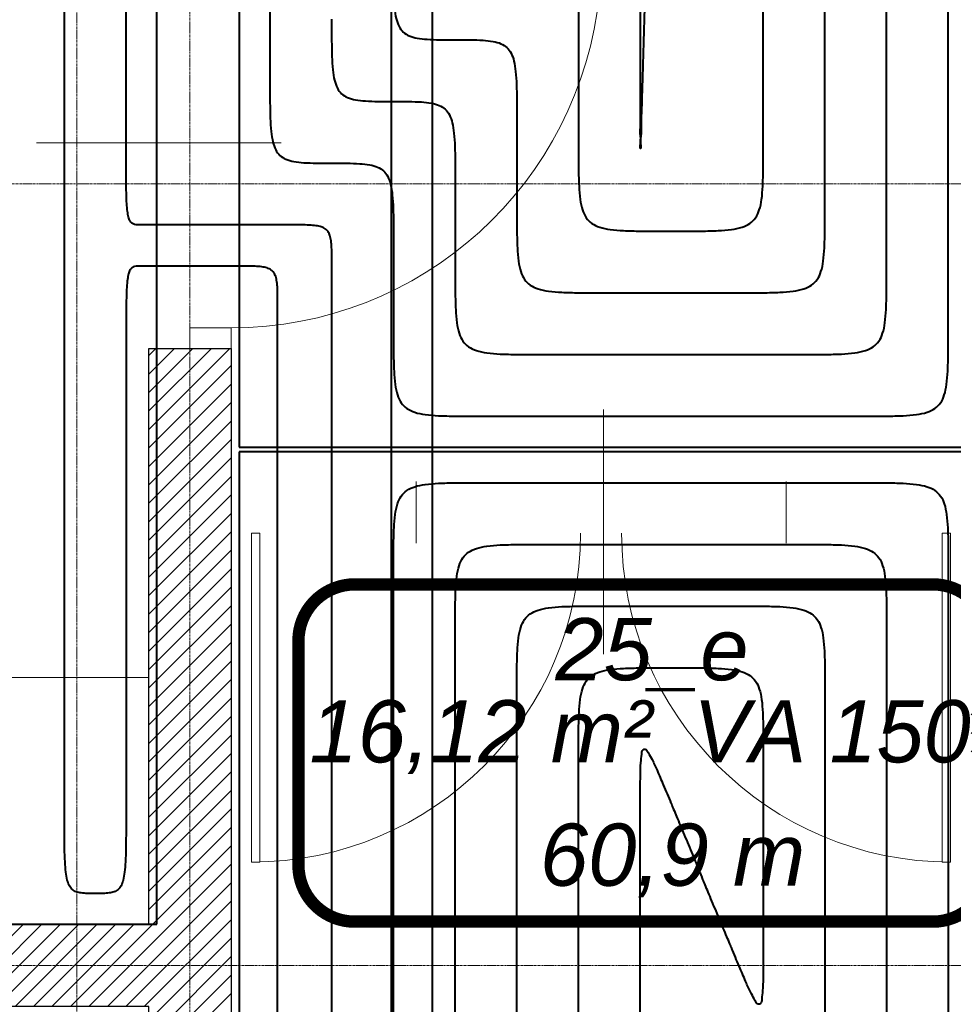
# Model space of a CAD drawing. Header units: millimetres. Extents: x 49908 to 79848, y -11883 to -3092.
# Tile 72 of 222: x 69049 to 69276, y -5826 to -5587. Entities that reach past the tile are written whole.
import ezdxf
from ezdxf.lldxf.tags import DXFTag

# ---------------------------------------------------------------- set-up
doc = ezdxf.new("R2010")
doc.units = ezdxf.units.MM
doc.linetypes.add('AUSGEZOGEN', pattern=[0])
doc.linetypes.add('DASHDOT', pattern=[1, 0.5, -0.25, 0, -0.25])
for name, color, linetype, lineweight in [('A opis', 9, 'Continuous', 13), ('A stolarka', 9, 'Continuous', 9), ('A wyp ruchome', 9, 'Continuous', 9), ('A_CIENKA', 9, 'Continuous', 9), ('A_HATCH', 9, 'Continuous', 9), ('A_MUROWANE', 9, 'Continuous', 25), ('A_OSIE', 9, 'DASHDOT', 9)]:
    doc.layers.add(name, color=color, linetype=linetype, lineweight=lineweight)
for name, color, linetype, true_color in [('IS_Ogrzewanie_płaszczyznowe', 7, 'SOLID', 0xac00e6), ('IS_Ogrzewanie_płaszczyznowe_-_opis', 7, 'SOLID', 0xf000f0), ('IS_Przyłącza_o.p._Powrót', 7, 'DASH', 0x438955), ('IS_Przyłącza_o.p._Zasilanie', 7, 'SOLID', 0xff9124)]:
    doc.layers.add(name, color=color, linetype=linetype, true_color=true_color)
for name, color, linetype, lineweight, true_color in [('IS_Powrót', 7, 'DASH', 25, 0x0000e6), ('IS_Rys.pętli_o.p._Powrót', 7, 'DASH', 13, 0x4c9a5f), ('IS_Rys.pętli_o.p._Zasilanie', 7, 'SOLID', 13, 0xff8c1a), ('IS_Zasilanie', 7, 'SOLID', 25, 0xeb0000)]:
    doc.layers.add(name, color=color, linetype=linetype, lineweight=lineweight, true_color=true_color)
tags = doc.linetypes.add('DASH', pattern=[15, 10, -5]).pattern_tags.tags
tags[6:7] = [DXFTag(74, 4), DXFTag(75, 0), DXFTag(340, '0'), DXFTag(46, 0.0), DXFTag(50, 0.0), DXFTag(44, 0.0), DXFTag(45, 0.0)]
tags[4:5] = [DXFTag(74, 4), DXFTag(75, 0), DXFTag(340, '0'), DXFTag(46, 0.0), DXFTag(50, 0.0), DXFTag(44, 0.0), DXFTag(45, 0.0)]
tags = doc.linetypes.add('SOLID', pattern=[10, 10, 0]).pattern_tags.tags
tags[6:7] = [DXFTag(74, 4), DXFTag(75, 0), DXFTag(340, '0'), DXFTag(46, 0.0), DXFTag(50, 0.0), DXFTag(44, 0.0), DXFTag(45, 0.0)]
tags[4:5] = [DXFTag(74, 4), DXFTag(75, 0), DXFTag(340, '0'), DXFTag(46, 0.0), DXFTag(50, 0.0), DXFTag(44, 0.0), DXFTag(45, 0.0)]

msp = doc.modelspace()

# ---------------------------------------------------------------- hatches: boundary and pattern name
at = {"layer": 'A_HATCH', "transparency": 33554687}
h = msp.add_hatch(dxfattribs=at)
h.set_pattern_fill('ANSI31', color=256, angle=360)
h.set_pattern_definition([(45, (16000, 0), (-2.24506403, 2.24506403), [])])
h.paths.add_polyline_path([(69100.47, -6009.74), (69080.47, -6009.74), (69080.47, -6426.63), (69100.47, -6426.63)])
h.paths.add_polyline_path([(69100.47, -5426.63), (69080.47, -5426.63), (69080.47, -5486.63), (68700.47, -5486.63), (68700.47, -5439.13), (68680.47, -5439.13), (68680.47, -5566.63), (68700.47, -5566.63), (68700.47, -5506.63), (69080.47, -5506.63), (69080.47, -5566.63), (69100.47, -5566.63)])
h.paths.add_polyline_path([(69100.47, -4926.63), (69042.97, -4926.63), (69042.97, -4946.63), (69080.47, -4946.63), (69080.47, -5326.63), (69100.47, -5326.63)])
h.paths.add_polyline_path([(68942.97, -4926.63), (68837.97, -4926.63), (68837.97, -4946.63), (68942.97, -4946.63)])
h.paths.add_polyline_path([(69695.47, -5826.63), (69555.47, -5826.63), (69555.47, -5846.63), (69670.47, -5846.63), (69670.47, -6026.63), (69690.47, -6026.63), (69690.47, -5846.63), (69695.47, -5846.63)])
h.paths.add_polyline_path([(69690.47, -6026.63), (69670.47, -6026.63), (69670.47, -6126.63), (69690.47, -6126.63)])
h.paths.add_polyline_path([(69690.47, -6126.63), (69670.47, -6126.63), (69670.47, -6181.63), (69690.47, -6181.63)])
h.paths.add_polyline_path([(69940.47, -5826.63), (69790.47, -5826.63), (69790.47, -5846.63), (69940.47, -5846.63)])
h.paths.add_polyline_path([(69940.47, -5826.63), (69940.47, -5846.63)], flags=17)
h.paths.add_polyline_path([(69790.47, -5826.63), (69785.47, -5826.63), (69785.47, -5846.63), (69790.47, -5846.63)])
h.paths.add_polyline_path([(69325.47, -5826.63), (69325.47, -5846.63), (69465.47, -5846.63), (69465.47, -5826.63)])
h.paths.add_polyline_path([(69300.47, -5851.63), (69280.47, -5851.63), (69280.47, -5966.63), (69290.47, -5966.63), (69300.47, -5966.63)])
h.paths.add_polyline_path([(69300.47, -5439.13), (69280.47, -5439.13), (69280.47, -5813.63), (69300.47, -5813.63)])
h.paths.add_polyline_path([(69280.47, -5014.13), (69300.47, -5014.13), (69300.47, -4926.63), (69280.47, -4926.63)])
h.paths.add_polyline_path([(69300.47, -5039.13), (69280.47, -5039.13), (69280.47, -5414.13), (69300.47, -5414.13)])
h.paths.add_polyline_path([(68700.47, -5839.13), (68680.47, -5839.13), (68680.47, -5909.74), (68700.47, -5909.74)])
h.paths.add_polyline_path([(68700.47, -5814.13), (68700.47, -5826.63), (69080.47, -5826.63), (69080.47, -5909.74), (69100.47, -5909.74), (69100.47, -5666.63), (69080.47, -5666.63), (69080.47, -5806.63), (68700.47, -5806.63), (68700.47, -5666.63), (68680.47, -5666.63), (68680.47, -5814.13)])
h.paths.add_polyline_path([(68680.47, -5014.13), (68700.47, -5014.13), (68700.47, -4946.63), (68737.97, -4946.63), (68737.97, -4926.63), (68680.47, -4926.63)])
h.paths.add_polyline_path([(68700.47, -5039.13), (68680.47, -5039.13), (68680.47, -5314.13), (68700.47, -5314.13)])

# ---------------------------------------------------------------- linework, layer by layer
at = {"layer": 'A opis', "ltscale": 0.5}
for p, q in [((69053.17, -5616.64), (69112.67, -5616.64)), ((69191.05, -5740.98), (69191.05, -5681.48))]:
    msp.add_line(p, q, dxfattribs=at)
at = {"layer": 'A stolarka', "linetype": 'AUSGEZOGEN', "lineweight": 0}
msp.add_line((69102.97, -5616.63), (69087.97, -5616.63), dxfattribs=at)
at = {"layer": 'A stolarka'}
for p, q in [((69145.47, -5714.01), (69145.47, -5699.01)), ((69235.47, -5714.01), (69235.47, -5699.01))]:
    msp.add_line(p, q, dxfattribs=at)
at = {"layer": 'A stolarka', "linetype": 'AUSGEZOGEN', "lineweight": 0}
msp.add_lwpolyline([(69090.47, -5661.63), (69090.47, -5666.63), (69100.47, -5666.63), (69100.47, -5661.63)], close=True, dxfattribs=at)
msp.add_arc((69100.47, -5571.63), 90, 270, 78.7267, dxfattribs=at)
at = {"layer": 'A wyp ruchome'}
msp.add_line((68700.47, -5746.63), (69080.47, -5746.63), dxfattribs=at)
at = {"layer": 'A_CIENKA'}
for points in [[(69105.47, -5711.51), (69107.47, -5711.51), (69107.47, -5791.51), (69105.47, -5791.51)], [(69275.47, -5711.51), (69273.47, -5711.51), (69273.47, -5791.51), (69275.47, -5791.51)]]:
    msp.add_lwpolyline(points, close=True, dxfattribs=at)
for centre, start, end in [((69105.47, -5711.51), 270, 0), ((69275.47, -5711.51), 180, 270)]:
    msp.add_arc(centre, 80, start, end, dxfattribs=at)
at = {"layer": 'A_MUROWANE'}
msp.add_lwpolyline([(68680.47, -5814.13), (68680.47, -5666.63), (68700.47, -5666.63), (68700.47, -5806.63), (69080.47, -5806.63), (69080.47, -5666.63), (69100.47, -5666.63), (69100.47, -5909.74), (69080.47, -5909.74), (69080.47, -5826.63), (68700.47, -5826.63)], dxfattribs=at)
at = {"layer": 'A_OSIE', "ltscale": 0.3, "transparency": 33554559}
for p, q in [((69062.97, -3902.99), (69062.97, -7140.05)), ((69090.47, -7140.05), (69090.47, -3902.99)), ((70341.81, -5626.63), (67440.85, -5626.63)), ((70341.81, -5816.63), (67440.85, -5816.63))]:
    msp.add_line(p, q, dxfattribs=at)
at = {"layer": 'IS_Ogrzewanie_płaszczyznowe', "lineweight": 40}
for p, q in [((69102.42, -5178.51), (69102.42, -5690.61)), ((69082.42, -5806.65), (69082.42, -5506.65)), ((69102.42, -5690.61), (69282.42, -5690.61)), ((69282.42, -5691.79), (69102.42, -5691.79)), ((69102.42, -5691.79), (69102.42, -5695.82)), ((69102.42, -5695.82), (69102.42, -5816.65)), ((68702.42, -5806.65), (69082.42, -5806.65)), ((69102.42, -5816.65), (69102.42, -6031.83))]:
    msp.add_line(p, q, dxfattribs=at)
at = {"layer": 'IS_Ogrzewanie_płaszczyznowe_-_opis'}
msp.add_lwpolyline([(69130.53, -5806, 3, 3, 0), (69271.2, -5806, 3, 3, 0.414214), (69284.86, -5792.33, 3, 3, 0), (69284.86, -5737.66, 3, 3, 0.414214), (69271.2, -5724, 3, 3, 0), (69130.53, -5724, 3, 3, 0.414214), (69116.86, -5737.66, 3, 3, 0), (69116.86, -5792.33, 3, 3, 0.414214), (69130.53, -5806, 3, 3, 0)], format="xyseb", dxfattribs=at)
at = {"layer": 'IS_Powrót', "lineweight": 40}
msp.add_line((69139.39, -5185.11), (69139.39, -5866.06), dxfattribs=at)
at = {"layer": 'IS_Przyłącza_o.p._Powrót', "lineweight": 40}
for points, knots in [([(69101.8, -5646.59), (69101.65, -5646.59), (69101.09, -5646.59), (69099.91, -5646.59), (69098.12, -5646.59), (69095.89, -5646.59), (69093.4, -5646.59), (69090.83, -5646.59), (69088.34, -5646.59), (69086.11, -5646.59), (69084.32, -5646.59), (69083.14, -5646.59), (69082.57, -5646.59), (69082.42, -5646.59)], [0, 0, 0, 0, 0.0045141, 0.0168914, 0.0353845, 0.0582462, 0.0837289, 0.1100853, 0.135568, 0.1584296, 0.1769227, 0.1893001, 0.1938141, 0.1938141, 0.1938141, 0.1938141]), ([(69111.8, -5656.59), (69111.8, -5655.76), (69111.81, -5654.25), (69111.77, -5652.2), (69111.65, -5650.54), (69111.39, -5649.23), (69110.94, -5648.2), (69110.19, -5647.46), (69109.16, -5647), (69107.85, -5646.75), (69106.19, -5646.62), (69104.14, -5646.59), (69102.63, -5646.59), (69101.8, -5646.59)], [0, 0, 0, 0, 0.0248686, 0.0452361, 0.061602, 0.0745999, 0.0851852, 0.0948541, 0.1054394, 0.1184374, 0.1348033, 0.1551707, 0.1800393, 0.1800393, 0.1800393, 0.1800393]), ([(69111.8, -5926.35), (69111.8, -5924.26), (69111.8, -5916.42), (69111.8, -5900), (69111.8, -5875.07), (69111.8, -5844.06), (69111.8, -5809.41), (69111.8, -5773.53), (69111.8, -5738.87), (69111.8, -5707.86), (69111.8, -5682.93), (69111.8, -5666.52), (69111.8, -5658.68), (69111.8, -5656.59)], [0, 0, 0, 0, 0.06283, 0.235107, 0.492509, 0.810714, 1.165401, 1.532249, 1.886936, 2.205141, 2.462543, 2.63482, 2.69765, 2.69765, 2.69765, 2.69765])]:
    msp.add_open_spline(points, degree=3, knots=knots, dxfattribs=at)
at = {"layer": 'IS_Przyłącza_o.p._Zasilanie', "lineweight": 40}
for points, knots in [([(69114.99, -5636.59), (69114.74, -5636.59), (69113.8, -5636.59), (69111.81, -5636.59), (69108.8, -5636.59), (69105.06, -5636.59), (69100.87, -5636.59), (69096.54, -5636.59), (69092.36, -5636.59), (69088.61, -5636.59), (69085.6, -5636.59), (69083.62, -5636.59), (69082.68, -5636.59), (69082.42, -5636.59)], [0, 0, 0, 0, 0.0075861, 0.0283868, 0.0594655, 0.0978855, 0.1407105, 0.1850037, 0.2278286, 0.2662487, 0.2973273, 0.318128, 0.3257141, 0.3257141, 0.3257141, 0.3257141]), ([(69124.99, -5646.59), (69124.99, -5645.76), (69125, -5644.25), (69124.96, -5642.2), (69124.84, -5640.54), (69124.58, -5639.23), (69124.13, -5638.2), (69123.38, -5637.46), (69122.35, -5637), (69121.04, -5636.75), (69119.38, -5636.62), (69117.33, -5636.59), (69115.82, -5636.59), (69114.99, -5636.59)], [0, 0, 0, 0, 0.0248686, 0.0452361, 0.061602, 0.0745999, 0.0851852, 0.0948541, 0.1054394, 0.1184374, 0.1348033, 0.1551707, 0.1800393, 0.1800393, 0.1800393, 0.1800393]), ([(69124.99, -5910.84), (69124.99, -5908.79), (69124.99, -5901.11), (69124.99, -5885.03), (69124.99, -5860.61), (69124.99, -5830.24), (69124.99, -5796.28), (69124.99, -5761.14), (69124.99, -5727.19), (69124.99, -5696.82), (69124.99, -5672.4), (69124.99, -5656.32), (69124.99, -5648.64), (69124.99, -5646.59)], [0, 0, 0, 0, 0.061547, 0.230305, 0.482449, 0.794155, 1.141597, 1.500953, 1.848395, 2.160101, 2.412245, 2.581003, 2.64255, 2.64255, 2.64255, 2.64255])]:
    msp.add_open_spline(points, degree=3, knots=knots, dxfattribs=at)
at = {"layer": 'IS_Rys.pętli_o.p._Powrót', "lineweight": 40}
for points, knots in [([(69259.92, -5648.11), (69259.92, -5643.92), (69259.92, -5628.23), (69259.92, -5595.38), (69259.92, -5545.49), (69259.92, -5483.44), (69259.92, -5414.08), (69259.92, -5342.29), (69259.92, -5272.94), (69259.92, -5210.88), (69259.92, -5161), (69259.92, -5128.15), (69259.92, -5112.46), (69259.92, -5108.27)], [0, 0, 0, 0, 0.125732, 0.47048, 0.985574, 1.622344, 2.33212, 3.06623, 3.776006, 4.412776, 4.92787, 5.272618, 5.39835, 5.39835, 5.39835, 5.39835]), ([(69229.92, -5618.11), (69229.92, -5614.38), (69229.92, -5600.44), (69229.92, -5571.24), (69229.92, -5526.9), (69229.92, -5471.74), (69229.92, -5410.09), (69229.92, -5346.28), (69229.92, -5284.64), (69229.92, -5229.48), (69229.92, -5185.14), (69229.92, -5155.94), (69229.92, -5142), (69229.92, -5138.27)], [0, 0, 0, 0, 0.111757, 0.418188, 0.876032, 1.442029, 2.072916, 2.725434, 3.356321, 3.922318, 4.380162, 4.686593, 4.79835, 4.79835, 4.79835, 4.79835]), ([(69184.93, -5448.79), (69184.93, -5450.1), (69184.93, -5455.02), (69184.93, -5465.32), (69184.94, -5480.97), (69184.95, -5500.44), (69184.95, -5522.19), (69184.96, -5544.71), (69184.97, -5566.46), (69184.97, -5585.92), (69184.98, -5601.57), (69184.98, -5611.87), (69184.98, -5616.79), (69184.98, -5618.11)], [0, 0, 0, 0, 0.039436, 0.147567, 0.309127, 0.508851, 0.731473, 0.961727, 1.18435, 1.384073, 1.545633, 1.653764, 1.6932, 1.6932, 1.6932, 1.6932]), ([(69059.92, -5779.15), (69059.92, -5777.36), (69059.92, -5770.68), (69059.92, -5756.68), (69059.92, -5735.43), (69059.92, -5708.99), (69059.92, -5679.44), (69059.92, -5648.85), (69059.92, -5619.3), (69059.92, -5592.87), (69059.92, -5571.61), (69059.92, -5557.61), (69059.92, -5550.93), (69059.92, -5549.15)], [0, 0, 0, 0, 0.053569, 0.200451, 0.41991, 0.69121, 0.993614, 1.306386, 1.60879, 1.88009, 2.099549, 2.246431, 2.3, 2.3, 2.3, 2.3]), ([(69124.92, -5586.59), (69124.92, -5588.24), (69124.92, -5591.26), (69124.98, -5595.36), (69125.16, -5598.67), (69125.54, -5601.27), (69126.2, -5603.29), (69127.28, -5604.79), (69128.85, -5605.75), (69130.86, -5606.27), (69133.36, -5606.51), (69136.45, -5606.59), (69138.71, -5606.59), (69139.96, -5606.59)], [0, 0, 0, 0, 0.0497372, 0.0904661, 0.1231437, 0.1488799, 0.1691693, 0.1862764, 0.2033011, 0.2231854, 0.2478647, 0.2784965, 0.3158885, 0.3158885, 0.3158885, 0.3158885]), ([(69139.96, -5606.59), (69141.21, -5606.59), (69143.47, -5606.58), (69146.56, -5606.66), (69149.06, -5606.91), (69151.06, -5607.42), (69152.63, -5608.38), (69153.72, -5609.89), (69154.38, -5611.91), (69154.76, -5614.51), (69154.94, -5617.81), (69155, -5621.91), (69154.99, -5624.93), (69154.99, -5626.59)], [0, 0, 0, 0, 0.037392, 0.0680238, 0.0927031, 0.1125874, 0.1296121, 0.1467192, 0.1670086, 0.1927448, 0.2254224, 0.2661513, 0.3158885, 0.3158885, 0.3158885, 0.3158885]), ([(69184.98, -5618.11), (69184.98, -5619.76), (69184.98, -5622.78), (69185.06, -5626.89), (69185.31, -5630.2), (69185.81, -5632.82), (69186.73, -5634.88), (69188.22, -5636.37), (69190.27, -5637.28), (69192.9, -5637.79), (69196.21, -5638.03), (69200.32, -5638.11), (69203.33, -5638.11), (69204.99, -5638.11)], [0, 0, 0, 0, 0.0497373, 0.0904725, 0.1232052, 0.1492029, 0.1703761, 0.189717, 0.2108902, 0.2368878, 0.2696206, 0.3103557, 0.3600931, 0.3600931, 0.3600931, 0.3600931]), ([(69209.92, -5638.11), (69211.58, -5638.11), (69214.6, -5638.11), (69218.7, -5638.03), (69222.01, -5637.79), (69224.64, -5637.28), (69226.7, -5636.37), (69228.19, -5634.88), (69229.1, -5632.82), (69229.61, -5630.2), (69229.85, -5626.89), (69229.93, -5622.78), (69229.92, -5619.76), (69229.92, -5618.11)], [0, 0, 0, 0, 0.0497373, 0.0904721, 0.1232039, 0.1491998, 0.1703704, 0.1897083, 0.2108788, 0.2368747, 0.2696065, 0.3103414, 0.3600787, 0.3600787, 0.3600787, 0.3600787]), ([(69154.99, -5626.59), (69154.99, -5626.75), (69154.99, -5627.38), (69154.99, -5628.69), (69154.99, -5630.68), (69154.99, -5633.15), (69154.99, -5635.92), (69154.99, -5638.78), (69154.99, -5641.54), (69154.99, -5644.02), (69154.99, -5646), (69154.99, -5647.31), (69154.99, -5647.94), (69154.99, -5648.11)], [0, 0, 0, 0, 0.0050122, 0.0187552, 0.039289, 0.0646732, 0.0929677, 0.1222323, 0.1505268, 0.175911, 0.1964448, 0.2101878, 0.2152, 0.2152, 0.2152, 0.2152]), ([(69204.99, -5638.11), (69205.03, -5638.11), (69205.17, -5638.11), (69205.47, -5638.11), (69205.93, -5638.11), (69206.49, -5638.11), (69207.13, -5638.11), (69207.78, -5638.11), (69208.42, -5638.11), (69208.99, -5638.11), (69209.44, -5638.11), (69209.74, -5638.11), (69209.89, -5638.11), (69209.92, -5638.11)], [0, 0, 0, 0, 0.00114902, 0.00429955, 0.00900682, 0.01482605, 0.02131244, 0.02802123, 0.03450762, 0.04032685, 0.04503412, 0.04818465, 0.04933367, 0.04933367, 0.04933367, 0.04933367]), ([(69078.67, -5646.59), (69078.36, -5646.59), (69077.79, -5646.59), (69077, -5646.66), (69076.32, -5646.96), (69075.8, -5647.6), (69075.47, -5648.59), (69075.23, -5650), (69075.08, -5651.95), (69074.98, -5654.52), (69074.94, -5657.81), (69074.92, -5661.91), (69074.92, -5664.93), (69074.92, -5666.59)], [0, 0, 0, 0, 0.0093269, 0.0170343, 0.0237818, 0.0311018, 0.0409415, 0.0548537, 0.0740143, 0.0994302, 0.1320416, 0.1727634, 0.2225004, 0.2225004, 0.2225004, 0.2225004]), ([(69082.42, -5646.59), (69082.39, -5646.59), (69082.29, -5646.59), (69082.06, -5646.59), (69081.71, -5646.59), (69081.28, -5646.59), (69080.8, -5646.59), (69080.3, -5646.59), (69079.82, -5646.59), (69079.39, -5646.59), (69079.04, -5646.59), (69078.81, -5646.59), (69078.7, -5646.59), (69078.67, -5646.59)], [0, 0, 0, 0, 0.0008734, 0.00326822, 0.00684636, 0.01126972, 0.01620023, 0.02129977, 0.02623028, 0.03065364, 0.03423178, 0.0366266, 0.0375, 0.0375, 0.0375, 0.0375]), ([(69154.99, -5648.11), (69154.99, -5649.76), (69154.99, -5652.78), (69155.07, -5656.89), (69155.31, -5660.2), (69155.82, -5662.82), (69156.73, -5664.88), (69158.22, -5666.37), (69160.28, -5667.28), (69162.9, -5667.79), (69166.21, -5668.03), (69170.32, -5668.11), (69173.34, -5668.11), (69174.99, -5668.11)], [0, 0, 0, 0, 0.0497373, 0.0904721, 0.1232039, 0.1491998, 0.1703704, 0.1897083, 0.2108788, 0.2368747, 0.2696065, 0.3103414, 0.3600787, 0.3600787, 0.3600787, 0.3600787]), ([(69239.92, -5668.11), (69241.58, -5668.11), (69244.6, -5668.11), (69248.7, -5668.03), (69252.01, -5667.79), (69254.64, -5667.28), (69256.7, -5666.37), (69258.19, -5664.88), (69259.1, -5662.82), (69259.61, -5660.2), (69259.85, -5656.89), (69259.93, -5652.78), (69259.92, -5649.76), (69259.92, -5648.11)], [0, 0, 0, 0, 0.0497373, 0.0904721, 0.1232039, 0.1491998, 0.1703704, 0.1897083, 0.2108788, 0.2368747, 0.2696065, 0.3103414, 0.3600787, 0.3600787, 0.3600787, 0.3600787]), ([(69074.92, -5666.59), (69074.92, -5667.46), (69074.92, -5670.73), (69074.92, -5677.58), (69074.92, -5687.98), (69074.92, -5700.92), (69074.92, -5715.38), (69074.92, -5730.35), (69074.92, -5744.81), (69074.92, -5757.75), (69074.92, -5768.15), (69074.92, -5775), (69074.92, -5778.27), (69074.92, -5779.15)], [0, 0, 0, 0, 0.026216, 0.098099, 0.2055, 0.338271, 0.486265, 0.639332, 0.787326, 0.920098, 1.027499, 1.099381, 1.125597, 1.125597, 1.125597, 1.125597]), ([(69174.99, -5668.11), (69175.5, -5668.11), (69177.39, -5668.11), (69181.34, -5668.11), (69187.34, -5668.11), (69194.8, -5668.11), (69203.14, -5668.11), (69211.78, -5668.11), (69220.12, -5668.11), (69227.58, -5668.11), (69233.58, -5668.11), (69237.53, -5668.11), (69239.42, -5668.11), (69239.92, -5668.11)], [0, 0, 0, 0, 0.0151224, 0.0565869, 0.1185398, 0.1951272, 0.2804954, 0.3687905, 0.4541586, 0.5307461, 0.592699, 0.6341635, 0.6492859, 0.6492859, 0.6492859, 0.6492859]), ([(69154.99, -5734.29), (69154.99, -5732.63), (69154.99, -5729.62), (69155.07, -5725.51), (69155.31, -5722.2), (69155.82, -5719.58), (69156.73, -5717.52), (69158.22, -5716.03), (69160.28, -5715.12), (69162.9, -5714.61), (69166.21, -5714.37), (69170.32, -5714.29), (69173.34, -5714.29), (69174.99, -5714.29)], [0, 0, 0, 0, 0.0497373, 0.0904721, 0.1232039, 0.1491998, 0.1703704, 0.1897083, 0.2108788, 0.2368747, 0.2696065, 0.3103414, 0.3600787, 0.3600787, 0.3600787, 0.3600787]), ([(69174.99, -5714.29), (69175.5, -5714.29), (69177.39, -5714.29), (69181.34, -5714.29), (69187.34, -5714.29), (69194.8, -5714.29), (69203.14, -5714.29), (69211.78, -5714.29), (69220.12, -5714.29), (69227.58, -5714.29), (69233.58, -5714.29), (69237.53, -5714.29), (69239.42, -5714.29), (69239.92, -5714.29)], [0, 0, 0, 0, 0.0151224, 0.0565869, 0.1185398, 0.1951272, 0.2804954, 0.3687905, 0.4541586, 0.5307461, 0.592699, 0.6341635, 0.6492859, 0.6492859, 0.6492859, 0.6492859]), ([(69239.92, -5714.29), (69241.58, -5714.29), (69244.6, -5714.29), (69248.7, -5714.37), (69252.01, -5714.61), (69254.64, -5715.12), (69256.7, -5716.03), (69258.19, -5717.52), (69259.1, -5719.58), (69259.61, -5722.2), (69259.85, -5725.51), (69259.93, -5729.62), (69259.92, -5732.63), (69259.92, -5734.29)], [0, 0, 0, 0, 0.0497373, 0.0904721, 0.1232039, 0.1491998, 0.1703704, 0.1897083, 0.2108788, 0.2368747, 0.2696065, 0.3103414, 0.3600787, 0.3600787, 0.3600787, 0.3600787]), ([(69154.99, -5870.84), (69154.99, -5869.78), (69154.99, -5865.81), (69154.99, -5857.5), (69154.99, -5844.89), (69154.99, -5829.19), (69154.99, -5811.65), (69154.99, -5793.49), (69154.99, -5775.94), (69154.99, -5760.25), (69154.99, -5747.63), (69154.99, -5739.32), (69154.99, -5735.35), (69154.99, -5734.29)], [0, 0, 0, 0, 0.031803, 0.119006, 0.249297, 0.410365, 0.5899, 0.77559, 0.955125, 1.116193, 1.246484, 1.333687, 1.36549, 1.36549, 1.36549, 1.36549]), ([(69259.92, -5734.29), (69259.92, -5736.3), (69259.92, -5743.8), (69259.92, -5759.5), (69259.92, -5783.36), (69259.92, -5813.03), (69259.92, -5846.19), (69259.92, -5880.51), (69259.92, -5913.67), (69259.92, -5943.34), (69259.92, -5967.2), (69259.92, -5982.9), (69259.92, -5990.4), (69259.92, -5992.41)], [0, 0, 0, 0, 0.060117, 0.224953, 0.471237, 0.775699, 1.115068, 1.466072, 1.805441, 2.109903, 2.356187, 2.521023, 2.58114, 2.58114, 2.58114, 2.58114]), ([(69184.99, -5764.29), (69184.99, -5762.63), (69184.99, -5759.62), (69185.07, -5755.51), (69185.31, -5752.2), (69185.82, -5749.58), (69186.73, -5747.52), (69188.22, -5746.03), (69190.28, -5745.12), (69192.9, -5744.61), (69196.21, -5744.37), (69200.32, -5744.29), (69203.34, -5744.29), (69204.99, -5744.29)], [0, 0, 0, 0, 0.0497373, 0.0904721, 0.1232039, 0.1491998, 0.1703704, 0.1897083, 0.2108788, 0.2368747, 0.2696065, 0.3103414, 0.3600787, 0.3600787, 0.3600787, 0.3600787]), ([(69204.99, -5744.29), (69205.03, -5744.29), (69205.18, -5744.29), (69205.48, -5744.29), (69205.93, -5744.29), (69206.5, -5744.29), (69207.13, -5744.29), (69207.79, -5744.29), (69208.42, -5744.29), (69208.99, -5744.29), (69209.44, -5744.29), (69209.74, -5744.29), (69209.89, -5744.29), (69209.92, -5744.29)], [0, 0, 0, 0, 0.00114791, 0.00429539, 0.0089981, 0.01481168, 0.02129179, 0.02799408, 0.03447419, 0.04028777, 0.04499048, 0.04813796, 0.04928587, 0.04928587, 0.04928587, 0.04928587]), ([(69209.92, -5744.29), (69211.58, -5744.29), (69214.6, -5744.29), (69218.7, -5744.37), (69222.01, -5744.61), (69224.64, -5745.12), (69226.7, -5746.03), (69228.19, -5747.52), (69229.1, -5749.58), (69229.61, -5752.2), (69229.85, -5755.51), (69229.93, -5759.62), (69229.92, -5762.63), (69229.92, -5764.29)], [0, 0, 0, 0, 0.0497373, 0.0904721, 0.1232039, 0.1491998, 0.1703704, 0.1897083, 0.2108788, 0.2368747, 0.2696065, 0.3103414, 0.3600787, 0.3600787, 0.3600787, 0.3600787]), ([(69184.99, -5840.84), (69184.99, -5840.25), (69184.99, -5838.02), (69184.99, -5833.37), (69184.99, -5826.29), (69184.99, -5817.49), (69184.99, -5807.66), (69184.99, -5797.48), (69184.99, -5787.64), (69184.99, -5778.84), (69184.99, -5771.77), (69184.99, -5767.11), (69184.99, -5764.89), (69184.99, -5764.29)], [0, 0, 0, 0, 0.0178288, 0.0667144, 0.1397551, 0.2300496, 0.3306963, 0.4347937, 0.5354404, 0.6257349, 0.6987756, 0.7476612, 0.76549, 0.76549, 0.76549, 0.76549]), ([(69229.92, -5764.29), (69229.92, -5764.65), (69229.92, -5766.01), (69229.92, -5768.84), (69229.92, -5773.14), (69229.92, -5778.49), (69229.92, -5784.47), (69229.92, -5790.66), (69229.92, -5796.64), (69229.92, -5801.99), (69229.92, -5806.3), (69229.92, -5809.13), (69229.92, -5810.48), (69229.92, -5810.84)], [0, 0, 0, 0, 0.0108416, 0.0405686, 0.0849843, 0.1398918, 0.2010945, 0.2643955, 0.3255982, 0.3805057, 0.4249214, 0.4546484, 0.46549, 0.46549, 0.46549, 0.46549]), ([(69067.42, -5799.15), (69066.8, -5799.15), (69065.67, -5799.15), (69064.12, -5799.07), (69062.84, -5798.82), (69061.79, -5798.23), (69061.03, -5797.21), (69060.54, -5795.76), (69060.23, -5793.79), (69060.04, -5791.22), (69059.95, -5787.92), (69059.92, -5783.82), (69059.92, -5780.8), (69059.92, -5779.15)], [0, 0, 0, 0, 0.018652, 0.0339587, 0.0465152, 0.0575423, 0.069171, 0.0837748, 0.1031653, 0.1286452, 0.1612698, 0.201993, 0.25173, 0.25173, 0.25173, 0.25173]), ([(69074.92, -5779.15), (69074.92, -5780.8), (69074.92, -5783.82), (69074.9, -5787.92), (69074.8, -5791.22), (69074.62, -5793.79), (69074.3, -5795.76), (69073.82, -5797.21), (69073.06, -5798.23), (69072.01, -5798.82), (69070.73, -5799.07), (69069.18, -5799.15), (69068.05, -5799.15), (69067.42, -5799.15)], [0, 0, 0, 0, 0.0497371, 0.0904602, 0.1230849, 0.1485648, 0.1679552, 0.182559, 0.1941878, 0.2052149, 0.2177714, 0.2330781, 0.25173, 0.25173, 0.25173, 0.25173]), ([(69222.44, -5812.95), (69222.38, -5812.82), (69222.17, -5812.3), (69221.71, -5811.21), (69221.02, -5809.55), (69220.16, -5807.5), (69219.2, -5805.2), (69218.2, -5802.82), (69217.24, -5800.52), (69216.38, -5798.47), (69215.69, -5796.81), (69215.23, -5795.73), (69215.02, -5795.21), (69214.96, -5795.07)], [0, 0, 0, 0, 0.0045159, 0.0168981, 0.0353985, 0.0582692, 0.083762, 0.1101288, 0.1356216, 0.1584922, 0.1769927, 0.1893749, 0.1938908, 0.1938908, 0.1938908, 0.1938908]), ([(69229.92, -5810.84), (69229.92, -5812.5), (69229.93, -5815.48), (69229.88, -5819.44), (69229.85, -5822.51), (69229.56, -5824.44), (69229.52, -5825.89), (69228.47, -5826.21), (69227.83, -5824.9), (69226.88, -5823.35), (69225.69, -5820.61), (69224.17, -5817.11), (69223.06, -5814.43), (69222.44, -5812.95)], [0, 0, 0, 0, 0.0496027, 0.0893852, 0.1194578, 0.1399855, 0.1513984, 0.156714, 0.167363, 0.1869704, 0.2159685, 0.2544776, 0.3025568, 0.3025568, 0.3025568, 0.3025568])]:
    msp.add_open_spline(points, degree=3, knots=knots, dxfattribs=at)
at = {"layer": 'IS_Rys.pętli_o.p._Zasilanie', "lineweight": 40}
for points, knots in [([(69274.92, -5663.11), (69274.92, -5658.68), (69274.92, -5642.13), (69274.92, -5607.45), (69274.92, -5554.79), (69274.92, -5489.29), (69274.92, -5416.08), (69274.92, -5340.3), (69274.92, -5267.09), (69274.92, -5201.59), (69274.92, -5148.93), (69274.92, -5114.25), (69274.92, -5097.7), (69274.92, -5093.27)], [0, 0, 0, 0, 0.132719, 0.496626, 1.040345, 1.712502, 2.461721, 3.236629, 3.985848, 4.658005, 5.201724, 5.565631, 5.69835, 5.69835, 5.69835, 5.69835]), ([(69199.55, -5123.27), (69199.56, -5127), (69199.57, -5140.94), (69199.59, -5170.14), (69199.63, -5214.48), (69199.68, -5269.64), (69199.73, -5331.28), (69199.79, -5395.09), (69199.84, -5456.74), (69199.89, -5511.9), (69199.93, -5556.24), (69199.95, -5585.44), (69199.96, -5599.38), (69199.97, -5603.11)], [0, 0, 0, 0, 0.111757, 0.418188, 0.876033, 1.442029, 2.072917, 2.725435, 3.356323, 3.922319, 4.380163, 4.686595, 4.798352, 4.798352, 4.798352, 4.798352]), ([(69244.92, -5633.11), (69244.92, -5629.15), (69244.92, -5614.34), (69244.92, -5583.31), (69244.92, -5536.2), (69244.92, -5477.59), (69244.92, -5412.09), (69244.92, -5344.29), (69244.92, -5278.79), (69244.92, -5220.18), (69244.92, -5173.07), (69244.92, -5142.04), (69244.92, -5127.23), (69244.92, -5123.27)], [0, 0, 0, 0, 0.118744, 0.444334, 0.930803, 1.532186, 2.202518, 2.895832, 3.566164, 4.167547, 4.654016, 4.979606, 5.09835, 5.09835, 5.09835, 5.09835]), ([(69200.56, -5603.12), (69200.61, -5601.31), (69200.81, -5594.56), (69201.22, -5580.41), (69201.83, -5558.93), (69202.61, -5532.22), (69203.47, -5502.36), (69204.36, -5471.45), (69205.22, -5441.59), (69205.99, -5414.87), (69206.61, -5393.39), (69207.01, -5379.25), (69207.21, -5372.49), (69207.26, -5370.69)], [0, 0, 0, 0, 0.054156, 0.202649, 0.424515, 0.69879, 1.00451, 1.320713, 1.626433, 1.900709, 2.122574, 2.271067, 2.325223, 2.325223, 2.325223, 2.325223]), ([(69109.92, -5388.79), (69109.92, -5390.44), (69109.92, -5396.62), (69109.92, -5409.57), (69109.92, -5429.24), (69109.92, -5453.7), (69109.92, -5481.04), (69109.92, -5509.34), (69109.92, -5536.68), (69109.92, -5561.14), (69109.92, -5580.8), (69109.92, -5593.75), (69109.92, -5599.93), (69109.92, -5601.59)], [0, 0, 0, 0, 0.049563, 0.185461, 0.388508, 0.639519, 0.919309, 1.208691, 1.488481, 1.739492, 1.942539, 2.078437, 2.128, 2.128, 2.128, 2.128]), ([(69074.92, -5616.59), (69074.92, -5615.95), (69074.92, -5613.55), (69074.92, -5608.53), (69074.92, -5600.92), (69074.92, -5591.44), (69074.92, -5580.85), (69074.92, -5569.89), (69074.92, -5559.29), (69074.92, -5549.82), (69074.92, -5542.2), (69074.92, -5537.18), (69074.92, -5534.79), (69074.92, -5534.15)], [0, 0, 0, 0, 0.019201, 0.0718488, 0.1505108, 0.2477544, 0.3561469, 0.4682558, 0.5766484, 0.673892, 0.752554, 0.8052018, 0.8244028, 0.8244028, 0.8244028, 0.8244028]), ([(69139.92, -5571.59), (69139.92, -5573.24), (69139.92, -5576.26), (69139.98, -5580.36), (69140.16, -5583.67), (69140.54, -5586.27), (69141.2, -5588.29), (69142.28, -5589.79), (69143.85, -5590.75), (69145.86, -5591.27), (69148.36, -5591.51), (69151.45, -5591.59), (69153.71, -5591.59), (69154.96, -5591.59)], [0, 0, 0, 0, 0.0497372, 0.0904661, 0.1231437, 0.1488799, 0.1691693, 0.1862764, 0.2033011, 0.2231854, 0.2478647, 0.2784965, 0.3158885, 0.3158885, 0.3158885, 0.3158885]), ([(69154.96, -5591.59), (69156.21, -5591.59), (69158.47, -5591.58), (69161.56, -5591.66), (69164.06, -5591.91), (69166.06, -5592.42), (69167.63, -5593.38), (69168.72, -5594.89), (69169.38, -5596.91), (69169.76, -5599.51), (69169.94, -5602.81), (69170, -5606.91), (69169.99, -5609.93), (69169.99, -5611.59)], [0, 0, 0, 0, 0.037392, 0.0680238, 0.0927031, 0.1125874, 0.1296121, 0.1467192, 0.1670086, 0.1927448, 0.2254224, 0.2661513, 0.3158885, 0.3158885, 0.3158885, 0.3158885]), ([(69109.92, -5601.59), (69109.92, -5603.24), (69109.92, -5606.26), (69109.98, -5610.36), (69110.16, -5613.67), (69110.54, -5616.27), (69111.2, -5618.29), (69112.28, -5619.79), (69113.85, -5620.75), (69115.86, -5621.27), (69118.36, -5621.51), (69121.45, -5621.59), (69123.71, -5621.59), (69124.96, -5621.59)], [0, 0, 0, 0, 0.0497372, 0.0904661, 0.1231437, 0.1488799, 0.1691693, 0.1862764, 0.2033011, 0.2231854, 0.2478647, 0.2784965, 0.3158885, 0.3158885, 0.3158885, 0.3158885]), ([(69199.97, -5603.11), (69199.97, -5604.76), (69199.95, -5607.76), (69200.04, -5611.64), (69199.84, -5614.83), (69200.29, -5616.37), (69199.71, -5617.98), (69200.41, -5617.99), (69199.87, -5616.37), (69200.37, -5614.84), (69200.25, -5611.64), (69200.45, -5607.77), (69200.51, -5604.77), (69200.56, -5603.12)], [0, 0, 0, 0, 0.0495868, 0.0892567, 0.1190102, 0.138848, 0.1487731, 0.149179, 0.1591041, 0.1789419, 0.2086954, 0.2483653, 0.2979521, 0.2979521, 0.2979521, 0.2979521]), ([(69169.99, -5611.59), (69169.99, -5611.75), (69169.99, -5612.38), (69169.99, -5613.69), (69169.99, -5615.68), (69169.99, -5618.15), (69169.99, -5620.92), (69169.99, -5623.78), (69169.99, -5626.54), (69169.99, -5629.02), (69169.99, -5631), (69169.99, -5632.31), (69169.99, -5632.94), (69169.99, -5633.11)], [0, 0, 0, 0, 0.0050122, 0.0187552, 0.039289, 0.0646732, 0.0929677, 0.1222323, 0.1505268, 0.175911, 0.1964448, 0.2101878, 0.2152, 0.2152, 0.2152, 0.2152]), ([(69078.67, -5636.59), (69078.36, -5636.59), (69077.79, -5636.59), (69077, -5636.51), (69076.32, -5636.22), (69075.8, -5635.57), (69075.47, -5634.58), (69075.23, -5633.17), (69075.08, -5631.23), (69074.98, -5628.65), (69074.94, -5625.36), (69074.92, -5621.26), (69074.92, -5618.24), (69074.92, -5616.59)], [0, 0, 0, 0, 0.0093269, 0.0170343, 0.0237818, 0.0311018, 0.0409415, 0.0548537, 0.0740143, 0.0994302, 0.1320416, 0.1727634, 0.2225004, 0.2225004, 0.2225004, 0.2225004]), ([(69124.96, -5621.59), (69126.21, -5621.59), (69128.47, -5621.58), (69131.56, -5621.66), (69134.06, -5621.91), (69136.06, -5622.42), (69137.63, -5623.38), (69138.72, -5624.89), (69139.38, -5626.91), (69139.76, -5629.51), (69139.94, -5632.81), (69140, -5636.91), (69139.99, -5639.93), (69139.99, -5641.59)], [0, 0, 0, 0, 0.037392, 0.0680238, 0.0927031, 0.1125874, 0.1296121, 0.1467192, 0.1670086, 0.1927448, 0.2254224, 0.2661513, 0.3158885, 0.3158885, 0.3158885, 0.3158885]), ([(69169.99, -5633.11), (69169.99, -5634.76), (69169.99, -5637.78), (69170.07, -5641.89), (69170.31, -5645.2), (69170.82, -5647.82), (69171.73, -5649.88), (69173.22, -5651.37), (69175.28, -5652.28), (69177.9, -5652.79), (69181.21, -5653.03), (69185.32, -5653.11), (69188.34, -5653.11), (69189.99, -5653.11)], [0, 0, 0, 0, 0.0497373, 0.0904721, 0.1232039, 0.1491998, 0.1703704, 0.1897083, 0.2108788, 0.2368747, 0.2696065, 0.3103414, 0.3600787, 0.3600787, 0.3600787, 0.3600787]), ([(69224.92, -5653.11), (69226.58, -5653.11), (69229.6, -5653.11), (69233.7, -5653.03), (69237.01, -5652.79), (69239.64, -5652.28), (69241.7, -5651.37), (69243.19, -5649.88), (69244.1, -5647.82), (69244.61, -5645.2), (69244.85, -5641.89), (69244.93, -5637.78), (69244.92, -5634.76), (69244.92, -5633.11)], [0, 0, 0, 0, 0.0497373, 0.0904721, 0.1232039, 0.1491998, 0.1703704, 0.1897083, 0.2108788, 0.2368747, 0.2696065, 0.3103414, 0.3600787, 0.3600787, 0.3600787, 0.3600787]), ([(69082.42, -5636.59), (69082.39, -5636.59), (69082.29, -5636.59), (69082.06, -5636.59), (69081.71, -5636.59), (69081.28, -5636.59), (69080.8, -5636.59), (69080.3, -5636.59), (69079.82, -5636.59), (69079.39, -5636.59), (69079.04, -5636.59), (69078.81, -5636.59), (69078.7, -5636.59), (69078.67, -5636.59)], [0, 0, 0, 0, 0.0008734, 0.00326822, 0.00684636, 0.01126972, 0.01620023, 0.02129977, 0.02623028, 0.03065364, 0.03423178, 0.0366266, 0.0375, 0.0375, 0.0375, 0.0375]), ([(69139.99, -5641.59), (69139.99, -5641.75), (69139.99, -5642.38), (69139.99, -5643.69), (69139.99, -5645.68), (69139.99, -5648.15), (69139.99, -5650.92), (69139.99, -5653.78), (69139.99, -5656.54), (69139.99, -5659.02), (69139.99, -5661), (69139.99, -5662.31), (69139.99, -5662.94), (69139.99, -5663.11)], [0, 0, 0, 0, 0.0050122, 0.0187552, 0.039289, 0.0646732, 0.0929677, 0.1222323, 0.1505268, 0.175911, 0.1964448, 0.2101878, 0.2152, 0.2152, 0.2152, 0.2152]), ([(69189.99, -5653.11), (69190.27, -5653.11), (69191.28, -5653.11), (69193.41, -5653.11), (69196.63, -5653.11), (69200.65, -5653.11), (69205.14, -5653.11), (69209.78, -5653.11), (69214.27, -5653.11), (69218.28, -5653.11), (69221.51, -5653.11), (69223.64, -5653.11), (69224.65, -5653.11), (69224.92, -5653.11)], [0, 0, 0, 0, 0.0081351, 0.0304411, 0.0637689, 0.1049695, 0.1508936, 0.1983923, 0.2443164, 0.2855169, 0.3188447, 0.3411507, 0.3492859, 0.3492859, 0.3492859, 0.3492859]), ([(69139.99, -5663.11), (69139.99, -5664.76), (69139.99, -5667.78), (69140.07, -5671.89), (69140.31, -5675.2), (69140.82, -5677.82), (69141.73, -5679.88), (69143.22, -5681.37), (69145.28, -5682.28), (69147.9, -5682.79), (69151.21, -5683.03), (69155.32, -5683.11), (69158.34, -5683.11), (69159.99, -5683.11)], [0, 0, 0, 0, 0.0497373, 0.0904721, 0.1232039, 0.1491998, 0.1703704, 0.1897083, 0.2108788, 0.2368747, 0.2696065, 0.3103414, 0.3600787, 0.3600787, 0.3600787, 0.3600787]), ([(69254.92, -5683.11), (69256.58, -5683.11), (69259.6, -5683.11), (69263.7, -5683.03), (69267.01, -5682.79), (69269.64, -5682.28), (69271.7, -5681.37), (69273.19, -5679.88), (69274.1, -5677.82), (69274.61, -5675.2), (69274.85, -5671.89), (69274.93, -5667.78), (69274.92, -5664.76), (69274.92, -5663.11)], [0, 0, 0, 0, 0.0497373, 0.0904721, 0.1232039, 0.1491998, 0.1703704, 0.1897083, 0.2108788, 0.2368747, 0.2696065, 0.3103414, 0.3600787, 0.3600787, 0.3600787, 0.3600787]), ([(69159.99, -5683.11), (69160.73, -5683.11), (69163.49, -5683.11), (69169.27, -5683.11), (69178.04, -5683.11), (69188.95, -5683.11), (69201.15, -5683.11), (69213.77, -5683.11), (69225.97, -5683.11), (69236.88, -5683.11), (69245.65, -5683.11), (69251.43, -5683.11), (69254.19, -5683.11), (69254.92, -5683.11)], [0, 0, 0, 0, 0.0221096, 0.0827327, 0.1733106, 0.285285, 0.4100972, 0.5391887, 0.6640009, 0.7759752, 0.8665532, 0.9271763, 0.9492859, 0.9492859, 0.9492859, 0.9492859]), ([(69139.99, -5719.29), (69139.99, -5717.63), (69139.99, -5714.62), (69140.07, -5710.51), (69140.31, -5707.2), (69140.82, -5704.58), (69141.73, -5702.52), (69143.22, -5701.03), (69145.28, -5700.12), (69147.9, -5699.61), (69151.21, -5699.37), (69155.32, -5699.29), (69158.34, -5699.29), (69159.99, -5699.29)], [0, 0, 0, 0, 0.0497373, 0.0904721, 0.1232039, 0.1491998, 0.1703704, 0.1897083, 0.2108788, 0.2368747, 0.2696065, 0.3103414, 0.3600787, 0.3600787, 0.3600787, 0.3600787]), ([(69159.99, -5699.29), (69160.73, -5699.29), (69163.49, -5699.29), (69169.27, -5699.29), (69178.04, -5699.29), (69188.95, -5699.29), (69201.15, -5699.29), (69213.77, -5699.29), (69225.97, -5699.29), (69236.88, -5699.29), (69245.65, -5699.29), (69251.43, -5699.29), (69254.19, -5699.29), (69254.92, -5699.29)], [0, 0, 0, 0, 0.0221096, 0.0827327, 0.1733106, 0.285285, 0.4100972, 0.5391887, 0.6640009, 0.7759752, 0.8665532, 0.9271763, 0.9492859, 0.9492859, 0.9492859, 0.9492859]), ([(69254.92, -5699.29), (69256.58, -5699.29), (69259.6, -5699.29), (69263.7, -5699.37), (69267.01, -5699.61), (69269.64, -5700.12), (69271.7, -5701.03), (69273.19, -5702.52), (69274.1, -5704.58), (69274.61, -5707.2), (69274.85, -5710.51), (69274.93, -5714.62), (69274.92, -5717.63), (69274.92, -5719.29)], [0, 0, 0, 0, 0.0497373, 0.0904721, 0.1232039, 0.1491998, 0.1703704, 0.1897083, 0.2108788, 0.2368747, 0.2696065, 0.3103414, 0.3600787, 0.3600787, 0.3600787, 0.3600787]), ([(69139.99, -5885.84), (69139.99, -5884.55), (69139.99, -5879.71), (69139.99, -5869.57), (69139.99, -5854.18), (69139.99, -5835.04), (69139.99, -5813.64), (69139.99, -5791.49), (69139.99, -5770.1), (69139.99, -5750.95), (69139.99, -5735.56), (69139.99, -5725.42), (69139.99, -5720.59), (69139.99, -5719.29)], [0, 0, 0, 0, 0.038791, 0.145152, 0.304068, 0.500523, 0.719502, 0.945988, 1.164967, 1.361422, 1.520338, 1.626699, 1.66549, 1.66549, 1.66549, 1.66549]), ([(69274.92, -5719.29), (69274.92, -5721.53), (69274.92, -5729.9), (69274.92, -5747.43), (69274.92, -5774.06), (69274.92, -5807.18), (69274.92, -5844.19), (69274.92, -5882.51), (69274.92, -5919.52), (69274.92, -5952.64), (69274.92, -5979.27), (69274.92, -5996.8), (69274.92, -6005.17), (69274.92, -6007.41)], [0, 0, 0, 0, 0.067104, 0.251099, 0.526008, 0.865857, 1.24467, 1.63647, 2.015283, 2.355132, 2.630041, 2.814036, 2.88114, 2.88114, 2.88114, 2.88114]), ([(69169.99, -5749.29), (69169.99, -5747.63), (69169.99, -5744.62), (69170.07, -5740.51), (69170.31, -5737.2), (69170.82, -5734.58), (69171.73, -5732.52), (69173.22, -5731.03), (69175.28, -5730.12), (69177.9, -5729.61), (69181.21, -5729.37), (69185.32, -5729.29), (69188.34, -5729.29), (69189.99, -5729.29)], [0, 0, 0, 0, 0.0497373, 0.0904721, 0.1232039, 0.1491998, 0.1703704, 0.1897083, 0.2108788, 0.2368747, 0.2696065, 0.3103414, 0.3600787, 0.3600787, 0.3600787, 0.3600787]), ([(69189.99, -5729.29), (69190.27, -5729.29), (69191.28, -5729.29), (69193.41, -5729.29), (69196.63, -5729.29), (69200.65, -5729.29), (69205.14, -5729.29), (69209.78, -5729.29), (69214.27, -5729.29), (69218.28, -5729.29), (69221.51, -5729.29), (69223.64, -5729.29), (69224.65, -5729.29), (69224.92, -5729.29)], [0, 0, 0, 0, 0.0081351, 0.0304411, 0.0637689, 0.1049695, 0.1508936, 0.1983923, 0.2443164, 0.2855169, 0.3188447, 0.3411507, 0.3492859, 0.3492859, 0.3492859, 0.3492859]), ([(69224.92, -5729.29), (69226.58, -5729.29), (69229.6, -5729.29), (69233.7, -5729.37), (69237.01, -5729.61), (69239.64, -5730.12), (69241.7, -5731.03), (69243.19, -5732.52), (69244.1, -5734.58), (69244.61, -5737.2), (69244.85, -5740.51), (69244.93, -5744.62), (69244.92, -5747.63), (69244.92, -5749.29)], [0, 0, 0, 0, 0.0497373, 0.0904721, 0.1232039, 0.1491998, 0.1703704, 0.1897083, 0.2108788, 0.2368747, 0.2696065, 0.3103414, 0.3600787, 0.3600787, 0.3600787, 0.3600787]), ([(69169.99, -5855.84), (69169.99, -5855.01), (69169.99, -5851.92), (69169.99, -5845.43), (69169.99, -5835.59), (69169.99, -5823.34), (69169.99, -5809.65), (69169.99, -5795.48), (69169.99, -5781.79), (69169.99, -5769.55), (69169.99, -5759.7), (69169.99, -5753.22), (69169.99, -5750.12), (69169.99, -5749.29)], [0, 0, 0, 0, 0.024816, 0.09286, 0.194526, 0.320207, 0.460298, 0.605192, 0.745283, 0.870964, 0.97263, 1.040674, 1.06549, 1.06549, 1.06549, 1.06549]), ([(69244.92, -5749.29), (69244.92, -5749.89), (69244.92, -5752.11), (69244.92, -5756.77), (69244.92, -5763.84), (69244.92, -5772.64), (69244.92, -5782.48), (69244.92, -5792.66), (69244.92, -5802.49), (69244.92, -5811.29), (69244.92, -5818.37), (69244.92, -5823.02), (69244.92, -5825.25), (69244.92, -5825.84)], [0, 0, 0, 0, 0.0178288, 0.0667144, 0.1397551, 0.2300496, 0.3306963, 0.4347937, 0.5354404, 0.6257349, 0.6987756, 0.7476612, 0.76549, 0.76549, 0.76549, 0.76549]), ([(69199.99, -5779.29), (69199.99, -5777.64), (69199.99, -5774.65), (69200.04, -5770.7), (69200.06, -5767.62), (69200.36, -5765.69), (69200.4, -5764.24), (69201.45, -5763.93), (69202.09, -5765.23), (69203.04, -5766.78), (69204.23, -5769.52), (69205.75, -5773.03), (69206.86, -5775.7), (69207.48, -5777.18)], [0, 0, 0, 0, 0.0496027, 0.0893852, 0.1194578, 0.1399855, 0.1513984, 0.156714, 0.167363, 0.1869704, 0.2159685, 0.2544776, 0.3025568, 0.3025568, 0.3025568, 0.3025568]), ([(69207.48, -5777.18), (69207.54, -5777.32), (69207.75, -5777.84), (69208.21, -5778.93), (69208.9, -5780.58), (69209.76, -5782.64), (69210.72, -5784.93), (69211.72, -5787.31), (69212.68, -5789.61), (69213.54, -5791.67), (69214.23, -5793.32), (69214.68, -5794.41), (69214.9, -5794.93), (69214.96, -5795.07)], [0, 0, 0, 0, 0.0045159, 0.0168981, 0.0353985, 0.0582692, 0.083762, 0.1101288, 0.1356216, 0.1584922, 0.1769927, 0.1893749, 0.1938908, 0.1938908, 0.1938908, 0.1938908]), ([(69199.99, -5825.84), (69199.99, -5825.48), (69199.99, -5824.13), (69199.99, -5821.3), (69199.99, -5816.99), (69199.99, -5811.64), (69199.99, -5805.66), (69199.99, -5799.47), (69199.99, -5793.49), (69199.99, -5788.14), (69199.99, -5783.84), (69199.99, -5781.01), (69199.99, -5779.65), (69199.99, -5779.29)], [0, 0, 0, 0, 0.0108416, 0.0405686, 0.0849843, 0.1398918, 0.2010945, 0.2643955, 0.3255982, 0.3805057, 0.4249214, 0.4546484, 0.46549, 0.46549, 0.46549, 0.46549]), ([(69219.99, -5845.84), (69218.34, -5845.84), (69215.32, -5845.84), (69211.21, -5845.77), (69207.9, -5845.52), (69205.28, -5845.02), (69203.22, -5844.1), (69201.73, -5842.61), (69200.82, -5840.56), (69200.31, -5837.93), (69200.07, -5834.62), (69199.99, -5830.52), (69199.99, -5827.5), (69199.99, -5825.84)], [0, 0, 0, 0, 0.0497373, 0.0904721, 0.1232039, 0.1491998, 0.1703704, 0.1897083, 0.2108788, 0.2368747, 0.2696065, 0.3103414, 0.3600787, 0.3600787, 0.3600787, 0.3600787]), ([(69244.92, -5825.84), (69244.92, -5827.5), (69244.93, -5830.52), (69244.85, -5834.62), (69244.61, -5837.93), (69244.1, -5840.56), (69243.19, -5842.61), (69241.7, -5844.1), (69239.64, -5845.02), (69237.01, -5845.52), (69233.7, -5845.77), (69229.6, -5845.84), (69226.58, -5845.84), (69224.92, -5845.84)], [0, 0, 0, 0, 0.0497373, 0.0904721, 0.1232039, 0.1491998, 0.1703704, 0.1897083, 0.2108788, 0.2368747, 0.2696065, 0.3103414, 0.3600787, 0.3600787, 0.3600787, 0.3600787])]:
    msp.add_open_spline(points, degree=3, knots=knots, dxfattribs=at)
at = {"layer": 'IS_Zasilanie', "lineweight": 40}
msp.add_line((69149.39, -5195.11), (69149.39, -5856.06), dxfattribs=at)

# ---------------------------------------------------------------- texts
at = {"layer": 'IS_Ogrzewanie_płaszczyznowe_-_opis', "ltscale": 0.01, "char_height": 15.12}
for s, insert, attachment_point in [('\\fArial|b0|i1;25_e', (69202.86, -5750), 8), ('\\fArial|b0|i1;16,12 m²', (69202.86, -5752.16), 3), ('\\fArial|b0|i1;VA 150', (69212.86, -5752.16), 1), ('\\fArial|b0|i1;60,9 m', (69207.86, -5782.16), 2)]:
    msp.add_mtext(s, dxfattribs=dict(at, insert=insert, attachment_point=attachment_point))

doc.saveas('drawing.dxf')
